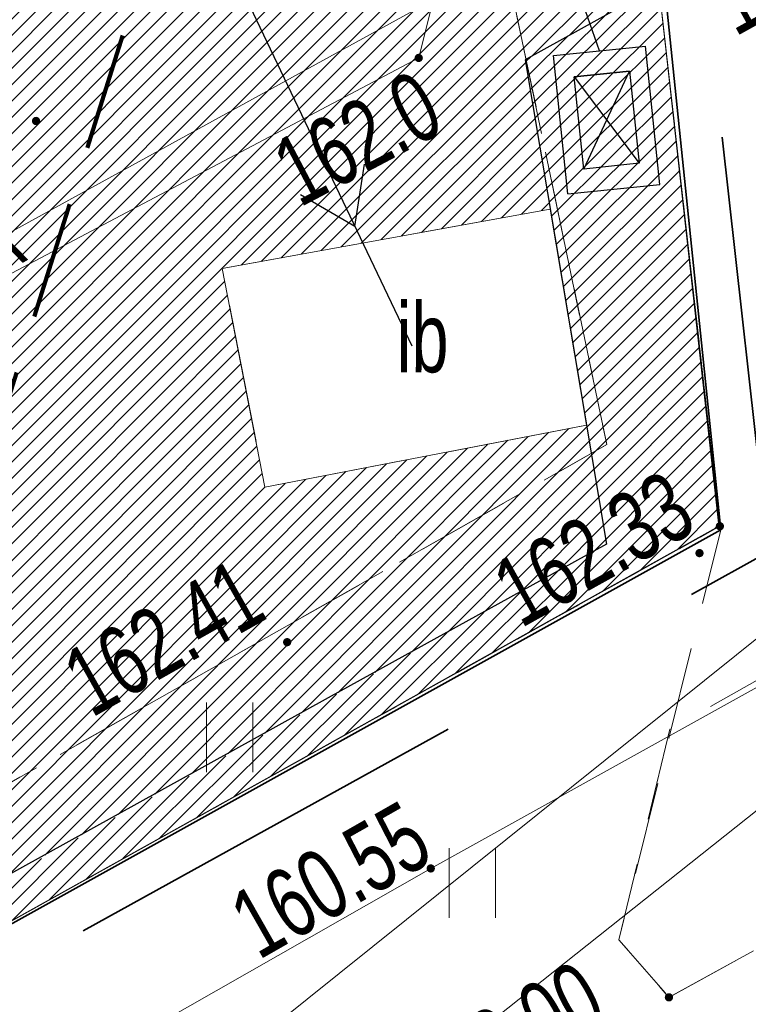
# Model space of a CAD drawing. Header units: metres. Extents: x 0 to 8443948, y 0 to 5887002.
# Tile 85 of 256: x 8442602.64 to 8442610.51, y 5885915.67 to 5885926.29. Entities that reach past the tile are written whole.
import ezdxf
from ezdxf.enums import TextEntityAlignment as Align

# ---------------------------------------------------------------- set-up
doc = ezdxf.new("R2010")
doc.units = ezdxf.units.M
doc.header["$MEASUREMENT"] = 0
for name, pattern in [('0.5_0.5', [1, 0.5, -0.5]), ('1.0_0.5', [1.5, 1, -0.5]), ('1.5_0.5', [2, 1.5, -0.5]), ('1.5_1.0', [2.5, 1.5, -1]), ('1_12', [3, 1, -1, 0, -1]), ('219-500', [0]), ('DASHED', [19.049999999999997, 12.7, -6.349999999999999])]:
    doc.linetypes.add(name, pattern=pattern)
doc.layers.get('0').update_dxf_attribs({"color": 250, "linetype": 'CONTINUOUS', "lineweight": 5})
for name, color, linetype, lineweight in [('!str kreskowanie', 2, 'CONTINUOUS', 5), ('!STR oś jezdni', 6, '1_12', 30), ('- ABM', 200, 'CONTINUOUS', 30), ('Sanit_KD', 102, 'DASHED', 80)]:
    doc.layers.add(name, color=color, linetype=linetype, lineweight=lineweight)
for name, color, linetype in [('203-punkt graniczny', 253, 'CONTINUOUS'), ('218-kontur użytku gruntowego', 253, 'CONTINUOUS'), ('219-działka ewidencyjna', 253, 'CONTINUOUS'), ('chodnik', 253, 'CONTINUOUS'), ('inna budowla', 253, 'CONTINUOUS'), ('inna budowla-Atr17', 253, 'CONTINUOUS'), ('Obszar prawny ulicy', 253, 'CONTINUOUS'), ('obszar utwardzony', 253, 'CONTINUOUS'), ('ogrodzenie trwałe', 253, 'CONTINUOUS'), ('pikieta sztuczna', 253, 'CONTINUOUS'), ('pikieta sztuczna-Atr2', 253, 'CONTINUOUS'), ('przewód ciepłowniczy', 253, 'CONTINUOUS'), ('przewód elektroenergetyczny podziemny', 253, 'CONTINUOUS'), ('przewód elektroenergetyczny podziemny-Atr1', 253, 'CONTINUOUS'), ('przewód kanalizacyjny', 253, 'CONTINUOUS'), ('rzędna', 253, 'CONTINUOUS'), ('rzędna-Atr2', 253, 'CONTINUOUS'), ('trawnik', 253, 'CONTINUOUS')]:
    doc.layers.add(name, color=color, linetype=linetype)
doc.styles.get("Standard").update_dxf_attribs({"font": 'Working1250', "width": 0.75})
doc.linetypes.add('902-500', pattern='A,3.75,0,[1,ksztalty.shx,S=0.5,R=0,X=0,Y=0],3.75', length=7.5)

# ---------------------------------------------------------------- blocks, each defined once
blk = doc.blocks.new('203')
at = {"linetype": 'Continuous', "lineweight": 0}
h = blk.add_hatch(color=0, dxfattribs=at)
edge = h.paths.add_edge_path()
edge.add_arc((0, 0), 0.045, 0, 360)
blk = doc.blocks.new('PW01')
at = {"linetype": 'Continuous', "lineweight": 13}
h = blk.add_hatch(color=0, dxfattribs=at)
edge = h.paths.add_edge_path()
edge.add_arc((0, 0), 0.045, 0, 360)
blk = doc.blocks.new('TU04')
at = {"color": 0, "linetype": 'Continuous', "lineweight": 13}
for p, q in [((0, 0), (0, 0.75)), ((0.5, 0), (0.5, 0.75))]:
    blk.add_line(p, q, dxfattribs=at)
blk = doc.blocks.new('seth')
at = {"layer": '- ABM', "color": 30, "linetype": 'Continuous', "lineweight": 30}
for p, q in [((8442858.422396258, 5885914.85332689), (8442858.422396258, 5885916.35332689)), ((8442858.422396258, 5885916.35332689), (8442859.422396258, 5885916.35332689)), ((8442859.422396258, 5885914.85332689), (8442859.422396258, 5885916.35332689)), ((8442858.422396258, 5885914.85332689), (8442859.422396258, 5885914.85332689))]:
    blk.add_line(p, q, dxfattribs=at)
blk.add_lwpolyline([(8442858.622396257, 5885915.10332689), (8442858.622396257, 5885916.10332689), (8442859.222396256, 5885916.10332689), (8442859.222396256, 5885915.10332689), (8442858.622396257, 5885915.10332689), (8442859.222396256, 5885916.10332689), (8442858.622396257, 5885916.10332689), (8442859.222396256, 5885915.10332689)], dxfattribs=at)

msp = doc.modelspace()

# ---------------------------------------------------------------- hatches: boundary and pattern name
at = {"layer": '!str kreskowanie', "linetype": 'Continuous', "lineweight": 9}
h = msp.add_hatch(dxfattribs=at)
h.set_pattern_fill('ANSI31', color=253, scale=2)
h.set_pattern_definition([(45, (0, 0), (-0.1767766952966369, 0.1767766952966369), [])])
edge = h.paths.add_edge_path()
edge.add_line((8442664.269787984, 5885958.731383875), (8442651.4591051, 5885951.860788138))
edge.add_line((8442651.4591051, 5885951.860788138), (8442651.107003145, 5885951.680213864))
edge.add_line((8442651.107003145, 5885951.680213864), (8442650.825314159, 5885951.547263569))
edge.add_line((8442650.825314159, 5885951.547263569), (8442650.213043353, 5885951.2915528))
edge.add_line((8442650.213043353, 5885951.2915528), (8442649.565351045, 5885951.067618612))
edge.add_line((8442649.565351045, 5885951.067618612), (8442648.907314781, 5885950.886039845))
edge.add_line((8442648.907314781, 5885950.886039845), (8442647.831966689, 5885950.683058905))
edge.add_line((8442647.831966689, 5885950.683058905), (8442646.84144164, 5885950.594299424))
edge.add_line((8442646.84144164, 5885950.594299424), (8442645.745570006, 5885950.602953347))
edge.add_line((8442645.745570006, 5885950.602953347), (8442644.851213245, 5885950.693332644))
edge.add_line((8442644.851213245, 5885950.693332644), (8442643.822552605, 5885950.892538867))
edge.add_line((8442643.822552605, 5885950.892538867), (8442642.989342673, 5885951.132475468))
edge.add_line((8442642.989342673, 5885951.132475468), (8442641.715645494, 5885951.648125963))
edge.add_line((8442641.715645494, 5885951.648125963), (8442641.07972687, 5885951.980826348))
edge.add_line((8442641.07972687, 5885951.980826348), (8442640.364869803, 5885952.423573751))
edge.add_line((8442640.364869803, 5885952.423573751), (8442639.747827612, 5885952.816944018))
edge.add_line((8442639.747827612, 5885952.816944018), (8442638.805722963, 5885953.219358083))
edge.add_line((8442638.805722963, 5885953.219358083), (8442638.043659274, 5885953.448433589))
edge.add_line((8442638.043659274, 5885953.448433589), (8442636.975637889, 5885953.639045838))
edge.add_line((8442636.975637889, 5885953.639045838), (8442636.054566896, 5885953.68831747))
edge.add_line((8442636.054566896, 5885953.68831747), (8442634.452306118, 5885953.524189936))
edge.add_line((8442634.452306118, 5885953.524189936), (8442633.608202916, 5885953.304587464))
edge.add_line((8442633.608202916, 5885953.304587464), (8442632.164634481, 5885952.6866348))
edge.add_line((8442632.164634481, 5885952.6866348), (8442618.406892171, 5885945.060492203))
edge.add_line((8442618.406892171, 5885945.060492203), (8442617.100164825, 5885944.336208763))
edge.add_line((8442617.100164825, 5885944.336208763), (8442616.215008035, 5885943.845590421))
edge.add_line((8442557.16726463, 5885959.805935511), (8442559.13522998, 5885956.209309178))
edge.add_line((8442616.215008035, 5885943.845590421), (8442615.06146254, 5885943.206211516))
edge.add_line((8442559.26141296, 5885962.38233375), (8442557.445368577, 5885961.329242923))
edge.add_line((8442576.933342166, 5886044.913905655), (8442578.660334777, 5886045.772101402))
edge.add_line((8442578.660334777, 5886045.772101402), (8442580.59808973, 5886046.432554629))
edge.add_line((8442580.59808973, 5886046.432554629), (8442582.250428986, 5886046.770649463))
edge.add_line((8442582.250428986, 5886046.770649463), (8442583.979383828, 5886046.919302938))
edge.add_line((8442583.979383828, 5886046.919302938), (8442585.184680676, 5886046.902471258))
edge.add_line((8442585.184680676, 5886046.902471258), (8442586.113924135, 5886046.821928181))
edge.add_line((8442586.113924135, 5886046.821928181), (8442587.197005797, 5886046.652412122))
edge.add_line((8442587.197005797, 5886046.652412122), (8442588.06338871, 5886046.456360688))
edge.add_line((8442588.06338871, 5886046.456360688), (8442589.68940497, 5886045.934469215))
edge.add_line((8442589.68940497, 5886045.934469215), (8442591.090328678, 5886045.307942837))
edge.add_line((8442591.090328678, 5886045.307942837), (8442593.047606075, 5886044.106532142))
edge.add_line((8442593.047606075, 5886044.106532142), (8442593.660625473, 5886043.636002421))
edge.add_line((8442593.660625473, 5886043.636002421), (8442594.465502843, 5886042.934259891))
edge.add_line((8442594.465502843, 5886042.934259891), (8442595.720782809, 5886041.601410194))
edge.add_line((8442595.720782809, 5886041.601410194), (8442596.285916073, 5886040.876494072))
edge.add_line((8442596.285916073, 5886040.876494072), (8442596.924928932, 5886039.926611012))
edge.add_line((8442596.924928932, 5886039.926611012), (8442597.933216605, 5886038.138030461))
edge.add_line((8442597.933216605, 5886038.138030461), (8442639.901510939, 5885962.199846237))
edge.add_line((8442639.901510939, 5885962.199846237), (8442633.109770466, 5885959.516991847))
edge.add_line((8442633.109770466, 5885959.516991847), (8442633.6963819, 5885960.200178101))
edge.add_line((8442633.6963819, 5885960.200178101), (8442633.878216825, 5885960.699639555))
edge.add_line((8442633.878216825, 5885960.699639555), (8442633.92463591, 5885961.128033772))
edge.add_line((8442633.92463591, 5885961.128033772), (8442633.89462505, 5885961.473204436))
edge.add_line((8442633.89462505, 5885961.473204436), (8442633.67516429, 5885962.095324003))
edge.add_line((8442633.67516429, 5885962.095324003), (8442592.816329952, 5886036.026115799))
edge.add_line((8442592.816329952, 5886036.026115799), (8442592.347093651, 5886036.868048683))
edge.add_line((8442592.347093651, 5886036.868048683), (8442591.825374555, 5886037.658524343))
edge.add_line((8442591.825374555, 5886037.658524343), (8442591.454307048, 5886038.129768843))
edge.add_line((8442591.454307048, 5886038.129768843), (8442590.539427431, 5886039.068731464))
edge.add_line((8442590.539427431, 5886039.068731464), (8442589.758505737, 5886039.69752528))
edge.add_line((8442589.758505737, 5886039.69752528), (8442589.585933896, 5886039.818047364))
edge.add_line((8442589.585933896, 5886039.818047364), (8442588.459514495, 5886038.165419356))
edge.add_line((8442588.459514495, 5886038.165419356), (8442587.800346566, 5886038.565106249))
edge.add_line((8442587.800346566, 5886038.565106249), (8442587.401169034, 5886038.763446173))
edge.add_line((8442587.401169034, 5886038.763446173), (8442586.892734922, 5886038.973890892))
edge.add_line((8442586.892734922, 5886038.973890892), (8442586.295614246, 5886039.16596019))
edge.add_line((8442586.295614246, 5886039.16596019), (8442585.886736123, 5886039.265546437))
edge.add_line((8442585.886736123, 5886039.265546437), (8442585.339893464, 5886039.360314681))
edge.add_line((8442585.339893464, 5886039.360314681), (8442584.724419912, 5886039.41627756))
edge.add_line((8442584.724419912, 5886039.41627756), (8442584.219128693, 5886039.422940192))
edge.add_line((8442584.219128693, 5886039.422940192), (8442583.905410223, 5886039.409338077))
edge.add_line((8442583.905410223, 5886039.409338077), (8442583.478480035, 5886039.368843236))
edge.add_line((8442583.478480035, 5886039.368843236), (8442583.033144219, 5886039.299148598))
edge.add_line((8442583.033144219, 5886039.299148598), (8442582.680557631, 5886039.223553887))
edge.add_line((8442582.680557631, 5886039.223553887), (8442582.216511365, 5886039.095484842))
edge.add_line((8442582.216511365, 5886039.095484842), (8442582.016678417, 5886039.026670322))
edge.add_line((8442582.016678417, 5886039.026670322), (8442581.364483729, 5886040.920601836))
edge.add_line((8442581.364483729, 5886040.920601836), (8442580.964649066, 5886040.731154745))
edge.add_line((8442580.964649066, 5886040.731154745), (8442580.43297031, 5886040.252304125))
edge.add_line((8442580.43297031, 5886040.252304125), (8442580.277937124, 5886040.019667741))
edge.add_line((8442580.277937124, 5886040.019667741), (8442580.094039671, 5886039.583945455))
edge.add_line((8442580.094039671, 5886039.583945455), (8442580.015675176, 5886039.029583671))
edge.add_line((8442580.015675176, 5886039.029583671), (8442580.059863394, 5886038.611492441))
edge.add_line((8442580.059863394, 5886038.611492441), (8442580.265301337, 5886038.062013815))
edge.add_line((8442580.265301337, 5886038.062013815), (8442581.161753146, 5886036.440295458))
edge.add_line((8442581.161753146, 5886036.440295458), (8442623.96985033, 5885958.982556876))
edge.add_line((8442623.96985033, 5885958.982556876), (8442624.891557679, 5885957.332484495))
edge.add_line((8442624.891557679, 5885957.332484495), (8442625.277740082, 5885956.801740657))
edge.add_line((8442625.277740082, 5885956.801740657), (8442626.012310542, 5885956.339794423))
edge.add_line((8442626.012310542, 5885956.339794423), (8442626.680497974, 5885956.223500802))
edge.add_line((8442626.680497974, 5885956.223500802), (8442627.424809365, 5885956.365608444))
edge.add_line((8442627.424809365, 5885956.365608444), (8442619.432210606, 5885952.000753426))
edge.add_line((8442619.432210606, 5885952.000753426), (8442620.219729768, 5885952.854496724))
edge.add_line((8442620.219729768, 5885952.854496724), (8442620.3699889, 5885953.615061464))
edge.add_line((8442620.3699889, 5885953.615061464), (8442620.119255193, 5885954.584632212))
edge.add_line((8442620.119255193, 5885954.584632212), (8442619.640353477, 5885955.448650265))
edge.add_line((8442575.226581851, 5886043.970444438), (8442576.933342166, 5886044.913905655))
edge.add_line((8442574.050425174, 5886043.320289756), (8442575.226581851, 5886043.970444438))
edge.add_line((8442544.998763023, 5885989.058336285), (8442548.567478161, 5885982.613418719))
edge.add_line((8442619.640353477, 5885955.448650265), (8442619.156164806, 5885956.322206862))
edge.add_line((8442595.724142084, 5885966.679588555), (8442588.138038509, 5885980.390833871))
edge.add_line((8442588.138038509, 5885980.390833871), (8442587.25953, 5885981.580307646))
edge.add_line((8442587.25953, 5885981.580307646), (8442586.802210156, 5885982.052142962))
edge.add_line((8442586.802210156, 5885982.052142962), (8442586.239579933, 5885982.539092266))
edge.add_line((8442586.239579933, 5885982.539092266), (8442585.747919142, 5885982.896731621))
edge.add_line((8442585.747919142, 5885982.896731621), (8442585.143898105, 5885983.264300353))
edge.add_line((8442585.143898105, 5885983.264300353), (8442584.644827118, 5885983.516254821))
edge.add_line((8442584.644827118, 5885983.516254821), (8442583.782358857, 5885983.855362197))
edge.add_line((8442583.782358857, 5885983.855362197), (8442583.0131845, 5885984.065593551))
edge.add_line((8442583.0131845, 5885984.065593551), (8442582.037754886, 5885984.218209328))
edge.add_line((8442582.037754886, 5885984.218209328), (8442581.291190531, 5885984.253120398))
edge.add_line((8442581.291190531, 5885984.253120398), (8442580.766487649, 5885984.235894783))
edge.add_line((8442580.766487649, 5885984.235894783), (8442579.667590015, 5885984.086633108))
edge.add_line((8442579.667590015, 5885984.086633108), (8442578.764518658, 5885983.843636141))
edge.add_line((8442578.764518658, 5885983.843636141), (8442578.226297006, 5885983.642736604))
edge.add_line((8442578.226297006, 5885983.642736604), (8442577.382363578, 5885983.233168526))
edge.add_line((8442577.382363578, 5885983.233168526), (8442576.913164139, 5885982.973247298))
edge.add_line((8442576.913164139, 5885982.973247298), (8442562.004511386, 5885974.611298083))
edge.add_line((8442562.004511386, 5885974.611298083), (8442560.687597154, 5885973.856377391))
edge.add_line((8442560.687597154, 5885973.856377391), (8442559.754133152, 5885973.098240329))
edge.add_line((8442559.754133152, 5885973.098240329), (8442558.831564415, 5885971.917020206))
edge.add_line((8442558.831564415, 5885971.917020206), (8442558.388200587, 5885971.007070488))
edge.add_line((8442558.388200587, 5885971.007070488), (8442558.102410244, 5885970.027126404))
edge.add_line((8442558.102410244, 5885970.027126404), (8442557.984470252, 5885968.843331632))
edge.add_line((8442557.984470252, 5885968.843331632), (8442558.031951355, 5885968.089993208))
edge.add_line((8442558.031951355, 5885968.089993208), (8442558.215033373, 5885967.196031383))
edge.add_line((8442558.215033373, 5885967.196031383), (8442558.48648053, 5885966.44081024))
edge.add_line((8442558.48648053, 5885966.44081024), (8442558.814047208, 5885965.795336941))
edge.add_line((8442559.507852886, 5885962.525239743), (8442559.26141296, 5885962.38233375))
edge.add_line((8442559.13522998, 5885956.209309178), (8442562.917265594, 5885949.297313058))
edge.add_line((8442557.445368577, 5885961.329242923), (8442557.084191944, 5885960.969681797))
edge.add_line((8442557.084191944, 5885960.969681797), (8442556.98385968, 5885960.733130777))
edge.add_line((8442556.98385968, 5885960.733130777), (8442556.965563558, 5885960.272431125))
edge.add_line((8442556.965563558, 5885960.272431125), (8442557.16726463, 5885959.805935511))
edge.add_line((8442615.06146254, 5885943.206211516), (8442613.65506282, 5885942.426682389))
edge.add_line((8442613.65506282, 5885942.426682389), (8442612.5732038, 5885941.841342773))
edge.add_line((8442612.5732038, 5885941.841342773), (8442612.001622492, 5885941.655464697))
edge.add_line((8442612.001622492, 5885941.655464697), (8442611.364306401, 5885941.586987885))
edge.add_line((8442611.364306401, 5885941.586987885), (8442610.759671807, 5885941.648550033))
edge.add_line((8442610.759671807, 5885941.648550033), (8442610.226871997, 5885941.810975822))
edge.add_line((8442610.226871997, 5885941.810975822), (8442609.625874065, 5885942.142023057))
edge.add_line((8442609.625874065, 5885942.142023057), (8442609.12433156, 5885942.591364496))
edge.add_line((8442609.12433156, 5885942.591364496), (8442608.738745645, 5885943.1356331))
edge.add_line((8442608.738745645, 5885943.1356331), (8442607.999152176, 5885944.412121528))
edge.add_line((8442607.999152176, 5885944.412121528), (8442605.65896882, 5885948.707076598))
edge.add_line((8442558.814047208, 5885965.795336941), (8442559.38337488, 5885964.770547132))
edge.add_line((8442562.917265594, 5885949.297313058), (8442563.060489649, 5885948.997153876))
edge.add_line((8442563.060489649, 5885948.997153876), (8442563.209829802, 5885948.526735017))
edge.add_line((8442563.209829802, 5885948.526735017), (8442563.273053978, 5885948.130033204))
edge.add_line((8442563.273053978, 5885948.130033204), (8442563.281643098, 5885947.705621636))
edge.add_line((8442598.443996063, 5885961.759260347), (8442595.724142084, 5885966.679588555))
edge.add_line((8442559.88036868, 5885963.875958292), (8442559.9900479, 5885963.569384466))
edge.add_line((8442559.9900479, 5885963.569384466), (8442559.970221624, 5885963.124450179))
edge.add_line((8442559.970221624, 5885963.124450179), (8442559.812612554, 5885962.798946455))
edge.add_line((8442559.812612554, 5885962.798946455), (8442559.507852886, 5885962.525239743))
edge.add_line((8442548.567478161, 5885982.613418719), (8442549.173515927, 5885981.678987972))
edge.add_line((8442549.173515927, 5885981.678987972), (8442549.719207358, 5885981.028637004))
edge.add_line((8442549.719207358, 5885981.028637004), (8442550.43915766, 5885980.347616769))
edge.add_line((8442550.43915766, 5885980.347616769), (8442551.453750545, 5885979.626699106))
edge.add_line((8442551.453750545, 5885979.626699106), (8442552.369924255, 5885979.155011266))
edge.add_line((8442552.369924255, 5885979.155011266), (8442553.376053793, 5885978.794396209))
edge.add_line((8442553.376053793, 5885978.794396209), (8442554.839583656, 5885978.521834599))
edge.add_line((8442554.839583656, 5885978.521834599), (8442555.86878927, 5885978.494496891))
edge.add_line((8442555.86878927, 5885978.494496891), (8442556.75491995, 5885978.577584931))
edge.add_line((8442556.75491995, 5885978.577584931), (8442557.850104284, 5885978.821722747))
edge.add_line((8442557.850104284, 5885978.821722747), (8442558.725123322, 5885979.1388735))
edge.add_line((8442558.725123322, 5885979.1388735), (8442559.936428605, 5885979.767126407))
edge.add_line((8442559.936428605, 5885979.767126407), (8442574.798483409, 5885988.089877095))
edge.add_line((8442574.798483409, 5885988.089877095), (8442575.430637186, 5885988.483614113))
edge.add_line((8442575.430637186, 5885988.483614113), (8442575.755758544, 5885988.720039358))
edge.add_line((8442575.755758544, 5885988.720039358), (8442576.11976968, 5885989.016338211))
edge.add_line((8442576.11976968, 5885989.016338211), (8442576.850433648, 5885989.734277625))
edge.add_line((8442576.850433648, 5885989.734277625), (8442577.607794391, 5885990.726352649))
edge.add_line((8442577.607794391, 5885990.726352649), (8442578.09706081, 5885991.5981357))
edge.add_line((8442578.09706081, 5885991.5981357), (8442578.398091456, 5885992.308873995))
edge.add_line((8442578.398091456, 5885992.308873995), (8442578.645516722, 5885993.108642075))
edge.add_line((8442578.645516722, 5885993.108642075), (8442578.76451388, 5885993.660449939))
edge.add_line((8442578.76451388, 5885993.660449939), (8442578.843757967, 5885994.214197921))
edge.add_line((8442578.843757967, 5885994.214197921), (8442578.889656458, 5885995.069925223))
edge.add_line((8442578.889656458, 5885995.069925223), (8442578.87378009, 5885995.573680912))
edge.add_line((8442578.87378009, 5885995.573680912), (8442578.778892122, 5885996.396560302))
edge.add_line((8442578.778892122, 5885996.396560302), (8442578.653765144, 5885996.998296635))
edge.add_line((8442578.653765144, 5885996.998296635), (8442578.413354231, 5885997.789111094))
edge.add_line((8442578.413354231, 5885997.789111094), (8442577.891151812, 5885998.940204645))
edge.add_line((8442577.891151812, 5885998.940204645), (8442555.661492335, 5886039.154576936))
edge.add_line((8442555.661492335, 5886039.154576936), (8442555.192739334, 5886039.902010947))
edge.add_line((8442555.192739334, 5886039.902010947), (8442554.77167942, 5886040.446403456))
edge.add_line((8442554.77167942, 5886040.446403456), (8442554.23035396, 5886041.0263462))
edge.add_line((8442554.23035396, 5886041.0263462), (8442553.338117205, 5886041.773919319))
edge.add_line((8442553.338117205, 5886041.773919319), (8442552.78833011, 5886042.136805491))
edge.add_line((8442552.78833011, 5886042.136805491), (8442551.929394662, 5886042.585738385))
edge.add_line((8442551.929394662, 5886042.585738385), (8442550.874101, 5886042.971803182))
edge.add_line((8442550.874101, 5886042.971803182), (8442550.060152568, 5886043.160817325))
edge.add_line((8442550.060152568, 5886043.160817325), (8442549.172101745, 5886043.267889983))
edge.add_line((8442549.172101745, 5886043.267889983), (8442547.675356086, 5886043.22347142))
edge.add_line((8442547.675356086, 5886043.22347142), (8442547.061056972, 5886043.122880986))
edge.add_line((8442547.061056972, 5886043.122880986), (8442545.817061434, 5886042.762112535))
edge.add_line((8442545.817061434, 5886042.762112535), (8442544.958212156, 5886042.376320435))
edge.add_line((8442544.958212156, 5886042.376320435), (8442556.761535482, 5886048.533241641))
edge.add_line((8442556.761535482, 5886048.533241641), (8442559.144859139, 5886044.221710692))
edge.add_line((8442559.144859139, 5886044.221710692), (8442559.66884726, 5886043.397109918))
edge.add_line((8442559.66884726, 5886043.397109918), (8442560.045474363, 5886042.917121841))
edge.add_line((8442560.045474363, 5886042.917121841), (8442560.365518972, 5886042.561896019))
edge.add_line((8442560.365518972, 5886042.561896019), (8442560.864796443, 5886042.083234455))
edge.add_line((8442560.864796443, 5886042.083234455), (8442561.500294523, 5886041.579377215))
edge.add_line((8442561.500294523, 5886041.579377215), (8442562.018021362, 5886041.239482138))
edge.add_line((8442562.018021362, 5886041.239482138), (8442562.925697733, 5886040.768919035))
edge.add_line((8442562.925697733, 5886040.768919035), (8442563.65215204, 5886040.490743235))
edge.add_line((8442563.65215204, 5886040.490743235), (8442564.729267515, 5886040.218498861))
edge.add_line((8442564.729267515, 5886040.218498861), (8442565.997367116, 5886040.093377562))
edge.add_line((8442565.997367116, 5886040.093377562), (8442566.856995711, 5886040.12361581))
edge.add_line((8442566.856995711, 5886040.12361581), (8442567.775118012, 5886040.259549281))
edge.add_line((8442567.775118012, 5886040.259549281), (8442568.470731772, 5886040.437104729))
edge.add_line((8442568.470731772, 5886040.437104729), (8442569.238608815, 5886040.713781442))
edge.add_line((8442569.238608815, 5886040.713781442), (8442570.392103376, 5886041.298046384))
edge.add_line((8442570.392103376, 5886041.298046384), (8442574.050425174, 5886043.320289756))
edge.add_line((8442563.149043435, 5885945.085960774), (8442563.114333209, 5885944.324342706))
edge.add_line((8442563.114333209, 5885944.324342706), (8442563.160900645, 5885943.797810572))
edge.add_line((8442563.160900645, 5885943.797810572), (8442563.25558707, 5885943.414633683))
edge.add_line((8442563.25558707, 5885943.414633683), (8442563.3893295, 5885943.069609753))
edge.add_line((8442563.3893295, 5885943.069609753), (8442563.618000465, 5885942.628209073))
edge.add_line((8442563.618000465, 5885942.628209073), (8442582.367146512, 5885907.25750681))
edge.add_line((8442582.367146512, 5885907.25750681), (8442582.452884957, 5885907.122939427))
edge.add_line((8442582.452884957, 5885907.122939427), (8442582.584529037, 5885906.980046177))
edge.add_line((8442582.584529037, 5885906.980046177), (8442582.646758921, 5885906.928817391))
edge.add_line((8442582.646758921, 5885906.928817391), (8442582.739224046, 5885906.866550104))
edge.add_line((8442582.739224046, 5885906.866550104), (8442582.919084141, 5885906.782435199))
edge.add_line((8442582.919084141, 5885906.782435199), (8442583.0697653, 5885906.741846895))
edge.add_line((8442583.0697653, 5885906.741846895), (8442583.06, 5885906.68))
edge.add_line((8442583.06, 5885906.68), (8442578.00657704, 5885903.740362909))
edge.add_line((8442578.00657704, 5885903.740362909), (8442552.799026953, 5885951.294995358))
edge.add_line((8442552.799026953, 5885951.294995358), (8442555.684804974, 5885954.32226098))
edge.add_line((8442555.684804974, 5885954.32226098), (8442507.860863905, 5886017.712586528))
edge.add_line((8442507.860863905, 5886017.712586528), (8442507.578284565, 5886018.111984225))
edge.add_line((8442507.578284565, 5886018.111984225), (8442507.124857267, 5886018.887668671))
edge.add_line((8442507.124857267, 5886018.887668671), (8442506.720786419, 5886019.819149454))
edge.add_line((8442506.720786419, 5886019.819149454), (8442506.583712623, 5886020.234974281))
edge.add_line((8442506.583712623, 5886020.234974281), (8442506.372262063, 5886021.12189629))
edge.add_line((8442506.372262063, 5886021.12189629), (8442506.270204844, 5886021.924966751))
edge.add_line((8442506.270204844, 5886021.924966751), (8442506.247239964, 5886022.530698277))
edge.add_line((8442506.247239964, 5886022.530698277), (8442506.267848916, 5886023.10456106))
edge.add_line((8442506.267848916, 5886023.10456106), (8442506.295869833, 5886023.411444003))
edge.add_line((8442506.295869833, 5886023.411444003), (8442506.422132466, 5886024.19433665))
edge.add_line((8442506.422132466, 5886024.19433665), (8442506.606342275, 5886024.900652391))
edge.add_line((8442506.606342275, 5886024.900652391), (8442506.761219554, 5886025.35195658))
edge.add_line((8442506.761219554, 5886025.35195658), (8442506.929541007, 5886025.763542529))
edge.add_line((8442506.929541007, 5886025.763542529), (8442507.066558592, 5886026.057426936))
edge.add_line((8442507.066558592, 5886026.057426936), (8442507.38350399, 5886026.64033676))
edge.add_line((8442507.38350399, 5886026.64033676), (8442507.827406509, 5886027.304139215))
edge.add_line((8442507.827406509, 5886027.304139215), (8442509.153024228, 5886028.69908267))
edge.add_line((8442509.153024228, 5886028.69908267), (8442516.908454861, 5886033.147109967))
edge.add_line((8442516.908454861, 5886033.147109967), (8442515.49, 5886035.71))
edge.add_line((8442515.49, 5886035.71), (8442518.519999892, 5886037.349999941))
edge.add_line((8442518.519999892, 5886037.349999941), (8442518.95, 5886036.56))
edge.add_line((8442518.95, 5886036.56), (8442520.8, 5886037.56))
edge.add_line((8442520.8, 5886037.56), (8442520.363227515, 5886038.362442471))
edge.add_line((8442520.363227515, 5886038.362442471), (8442520.85, 5886038.61))
edge.add_line((8442520.85, 5886038.61), (8442525.322022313, 5886030.514188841))
edge.add_line((8442525.322022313, 5886030.514188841), (8442525.204935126, 5886029.684240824))
edge.add_line((8442525.204935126, 5886029.684240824), (8442525.322994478, 5886028.850923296))
edge.add_line((8442525.322994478, 5886028.850923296), (8442525.578961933, 5886028.233632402))
edge.add_line((8442525.578961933, 5886028.233632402), (8442537.309274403, 5886006.998759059))
edge.add_line((8442537.309274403, 5886006.998759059), (8442537.359291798, 5886006.832410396))
edge.add_line((8442537.359291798, 5886006.832410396), (8442537.381164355, 5886006.621952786))
edge.add_line((8442537.381164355, 5886006.621952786), (8442537.374401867, 5886006.504494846))
edge.add_line((8442537.374401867, 5886006.504494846), (8442537.315178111, 5886006.260410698))
edge.add_line((8442537.315178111, 5886006.260410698), (8442537.277068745, 5886006.172245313))
edge.add_line((8442537.277068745, 5886006.172245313), (8442537.198289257, 5886006.038101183))
edge.add_line((8442537.198289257, 5886006.038101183), (8442537.050649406, 5886005.868766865))
edge.add_line((8442537.050649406, 5886005.868766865), (8442536.82272477, 5886005.710244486))
edge.add_line((8442536.82272477, 5886005.710244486), (8442536.673812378, 5886005.587698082))
edge.add_line((8442536.673812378, 5886005.587698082), (8442536.547191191, 5886005.43285553))
edge.add_line((8442536.547191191, 5886005.43285553), (8442536.429241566, 5886005.188055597))
edge.add_line((8442536.429241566, 5886005.188055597), (8442536.384909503, 5886004.971586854))
edge.add_line((8442536.384909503, 5886004.971586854), (8442536.391157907, 5886004.736480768))
edge.add_line((8442536.391157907, 5886004.736480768), (8442536.44147293, 5886004.537243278))
edge.add_line((8442536.44147293, 5886004.537243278), (8442536.50590877, 5886004.395998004))
edge.add_line((8442559.38337488, 5885964.770547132), (8442559.88036868, 5885963.875958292))
edge.add_line((8442563.256136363, 5885947.201706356), (8442563.149043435, 5885945.085960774))
edge.add_line((8442563.281643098, 5885947.705621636), (8442563.256136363, 5885947.201706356))
edge.add_line((8442605.65896882, 5885948.707076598), (8442598.443996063, 5885961.759260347))
edge.add_line((8442536.50590877, 5886004.395998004), (8442544.998763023, 5885989.058336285))
edge.add_line((8442619.156164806, 5885956.322206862), (8442575.873930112, 5886034.638219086))
edge.add_line((8442575.873930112, 5886034.638219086), (8442574.992021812, 5886036.011107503))
edge.add_line((8442574.992021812, 5886036.011107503), (8442574.809284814, 5886036.158104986))
edge.add_line((8442574.809284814, 5886036.158104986), (8442574.427946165, 5886036.371085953))
edge.add_line((8442574.427946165, 5886036.371085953), (8442573.649223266, 5886036.528915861))
edge.add_line((8442573.649223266, 5886036.528915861), (8442573.311293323, 5886036.500159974))
edge.add_line((8442573.311293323, 5886036.500159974), (8442572.84457899, 5886036.359912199))
edge.add_line((8442572.84457899, 5886036.359912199), (8442572.68165341, 5886036.279289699))
edge.add_line((8442572.68165341, 5886036.279289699), (8442567.43053494, 5886033.376581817))
edge.add_line((8442567.43053494, 5886033.376581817), (8442566.976324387, 5886033.03281399))
edge.add_line((8442566.976324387, 5886033.03281399), (8442566.684977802, 5886032.658291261))
edge.add_line((8442566.684977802, 5886032.658291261), (8442566.476228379, 5886032.179733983))
edge.add_line((8442566.476228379, 5886032.179733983), (8442566.398104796, 5886031.626207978))
edge.add_line((8442566.398104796, 5886031.626207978), (8442566.479116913, 5886031.062749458))
edge.add_line((8442566.479116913, 5886031.062749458), (8442566.963847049, 5886030.086771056))
edge.add_line((8442566.963847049, 5886030.086771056), (8442610.403869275, 5885951.485128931))
edge.add_line((8442610.403869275, 5885951.485128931), (8442611.372930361, 5885949.736782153))
edge.add_line((8442611.372930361, 5885949.736782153), (8442612.09207298, 5885948.992046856))
edge.add_line((8442612.09207298, 5885948.992046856), (8442612.570868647, 5885948.783844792))
edge.add_line((8442612.570868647, 5885948.783844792), (8442613.122196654, 5885948.706352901))
edge.add_line((8442613.122196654, 5885948.706352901), (8442613.659630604, 5885948.779914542))
edge.add_line((8442613.659630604, 5885948.779914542), (8442614.0917674, 5885948.957086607))
edge.add_line((8442614.0917674, 5885948.957086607), (8442619.339559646, 5885951.86579517))
edge.add_line((8442619.339559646, 5885951.86579517), (8442627.43064202, 5885956.357532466))
edge.add_line((8442627.43064202, 5885956.357532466), (8442626.46303156, 5885958.100814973))
edge.add_line((8442626.46303156, 5885958.100814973), (8442632.148147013, 5885961.251919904))
edge.add_line((8442632.148147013, 5885961.251919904), (8442633.192210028, 5885959.368257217))
edge.add_line((8442633.192210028, 5885959.368257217), (8442640.024905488, 5885961.976573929))
edge.add_line((8442640.024905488, 5885961.976573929), (8442641.49693605, 5885959.313055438))
edge.add_line((8442641.49693605, 5885959.313055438), (8442641.894996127, 5885958.602535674))
edge.add_line((8442641.894996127, 5885958.602535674), (8442642.525652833, 5885957.767843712))
edge.add_line((8442642.525652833, 5885957.767843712), (8442642.96640492, 5885957.344131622))
edge.add_line((8442642.96640492, 5885957.344131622), (8442643.950091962, 5885956.679601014))
edge.add_line((8442643.950091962, 5885956.679601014), (8442644.957009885, 5885956.280360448))
edge.add_line((8442644.957009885, 5885956.280360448), (8442646.118492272, 5885956.092264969))
edge.add_line((8442646.118492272, 5885956.092264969), (8442647.79152941, 5885956.27810957))
edge.add_line((8442647.79152941, 5885956.27810957), (8442649.97539069, 5885957.306120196))
edge.add_line((8442649.97539069, 5885957.306120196), (8442661.672803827, 5885963.579649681))
edge.add_line((8442661.672803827, 5885963.579649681), (8442664.270551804, 5885958.731793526))
h = msp.add_hatch(dxfattribs=at)
h.set_pattern_fill('ANSI31', color=40)
h.set_pattern_definition([(45, (-1369.217424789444, 667.4384313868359), (-0.08838834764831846, 0.08838834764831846), [])])
h.paths.add_polyline_path([(8442595.154993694, 5885957.374150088), (8442592.73607533, 5885961.750088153), (8442591.526616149, 5885963.938057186), (8442590.317156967, 5885966.126026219), (8442589.107697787, 5885968.313995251), (8442587.898238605, 5885970.501964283), (8442586.688779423, 5885972.689933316), (8442585.479320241, 5885974.877902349), (8442584.26988783, 5885977.065822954), (8442587.765977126, 5885978.998438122, 0.4255671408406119), (8442588.138038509, 5885980.390833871, 0.4045504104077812), (8442577.382363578, 5885983.233168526), (8442567.866160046, 5885977.893821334), (8442561.052850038, 5885974.078367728, 0.4132210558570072), (8442558.739526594, 5885965.929474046), (8442559.88036868, 5885963.875958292, -0.4088354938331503), (8442559.507852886, 5885962.525239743), (8442557.445368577, 5885961.329242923, 0.4069603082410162), (8442557.069747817, 5885959.984155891), (8442562.917265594, 5885949.297313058, -0.138689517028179), (8442563.281643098, 5885947.705621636), (8442563.118168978, 5885944.475999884, 0.1353148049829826), (8442563.463697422, 5885942.919305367), (8442576.563383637, 5885918.20644113, 0.4193619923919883), (8442580.665345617, 5885916.985901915), (8442597.181837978, 5885926.115636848), (8442606.23866365, 5885931.121930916, 0.4536714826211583), (8442608.740178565, 5885943.134960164), (8442607.313948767, 5885945.713149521, -0.00180183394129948), (8442607.266797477, 5885945.793554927, 0.3893208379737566), (8442605.909029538, 5885946.144495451), (8442602.426594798, 5885944.219478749), (8442601.217135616, 5885946.407447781), (8442600.007676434, 5885948.595416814), (8442596.364452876, 5885955.186181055)])
h.paths.add_polyline_path([(8442586.0622784, 5885982.392566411), (8442582.558834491, 5885980.442599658)], flags=16)
h.paths.add_polyline_path([(8442575.91, 5885978.96), (8442601.56998698, 5885932.540023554), (8442599.540893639, 5885931.418383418), (8442600.43, 5885929.81), (8442599.99, 5885928.44), (8442593.483358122, 5885924.832543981), (8442593.303574, 5885924.436076), (8442589.610127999, 5885922.260144), (8442585.8078, 5885921.8838), (8442584.33338318, 5885924.907255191), (8442578.3, 5885921.43), (8442576.51, 5885924.65), (8442571.49, 5885933.92), (8442572.688425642, 5885934.584614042), (8442559.34, 5885958.96), (8442564.41, 5885961.9), (8442559.910000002, 5885969.999999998)], flags=16)
h.paths.add_polyline_path([(8442568.150243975, 5885942.858519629), (8442567.500005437, 5885942.502734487, -0.4142135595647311), (8442566.142734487, 5885942.899994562), (8442566.142734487, 5885942.899994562, -0.4142135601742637), (8442566.53999456, 5885944.257265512), (8442567.19028951, 5885944.613081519), (8442568.150243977, 5885942.858519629)], flags=16)
h = msp.add_hatch(dxfattribs=at)
h.set_pattern_fill('ANSI31', color=241)
h.set_pattern_definition([(45, (0, 0), (-0.08838834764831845, 0.08838834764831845), [])])
h.paths.add_polyline_path([(8442608.76, 5885921.92), (8442608.974791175, 5885920.636760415), (8442595.249718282, 5885913.041016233), (8442590.150683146, 5885922.229062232), (8442606.23866365, 5885931.121930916), (8442606.674893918, 5885931.38146345), (8442606.999136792, 5885931.599908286), (8442607.478775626, 5885931.968415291), (8442607.994397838, 5885932.435865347), (8442608.54760108, 5885933.04230504), (8442609.10247111, 5885933.804544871), (8442609.220938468, 5885933.995085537), (8442609.432456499, 5885934.368477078), (8442609.637551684, 5885934.782762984), (8442609.819424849, 5885935.210887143), (8442610.05595407, 5885935.909322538), (8442610.159847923, 5885936.308452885), (8442610.254624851, 5885936.778696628), (8442610.323666, 5885937.278066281), (8442610.35844539, 5885937.723292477), (8442610.368460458, 5885938.123468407), (8442610.357089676, 5885938.54985228), (8442610.319829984, 5885939.004219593), (8442610.276597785, 5885939.332337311), (8442610.225693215, 5885939.628092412), (8442610.153321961, 5885939.966273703), (8442610.038314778, 5885940.397964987), (8442609.84214762, 5885940.977237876), (8442609.643295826, 5885941.451646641), (8442609.2984555, 5885942.12309485), (8442608.993304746, 5885942.675125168), (8442609.263162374, 5885942.446843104), (8442609.716714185, 5885942.080775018), (8442609.911643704, 5885941.962920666), (8442610.239410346, 5885941.806505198), (8442610.743230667, 5885941.652438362), (8442610.946654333, 5885941.616594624), (8442611.312061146, 5885941.58772242), (8442611.489136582, 5885941.589811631), (8442611.980118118, 5885941.650943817), (8442612.197728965, 5885941.705076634), (8442612.496362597, 5885941.808669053), (8442612.797529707, 5885941.951251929), (8442618.800529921, 5885945.213068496), (8442618.608713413, 5885945.008979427), (8442618.533539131, 5885944.910789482), (8442618.444396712, 5885944.77530137), (8442618.321742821, 5885944.536313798), (8442618.254850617, 5885944.358274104), (8442618.197761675, 5885944.139522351), (8442618.178247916, 5885944.025755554), (8442618.158788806, 5885943.784255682), (8442618.10531399, 5885941.083126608), (8442618.096649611, 5885940.645470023), (8442618.091155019, 5885940.308540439), (8442618.111375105, 5885939.816369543), (8442618.163558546, 5885939.379239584), (8442618.267665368, 5885938.863906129), (8442618.434786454, 5885938.307167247), (8442618.612244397, 5885937.862822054), (8442618.843356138, 5885937.399828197), (8442621.20564311, 5885933.137871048), (8442608.100413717, 5885925.860605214), (8442608.37, 5885924.25), (8442604.83, 5885923.61), (8442605.29, 5885921.25)])
at = {"layer": '!str kreskowanie', "linetype": 'Continuous', "lineweight": 9, "true_color": 0x33cc00}
h = msp.add_hatch(dxfattribs=at)
h.set_pattern_fill('ANSI31', color=82)
h.set_pattern_definition([(45, (0, 0), (-0.08838834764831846, 0.08838834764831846), [])])
edge = h.paths.add_edge_path()
edge.add_line((8442595.249718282, 5885913.041016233), (8442595.263839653, 5885913.015610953))
edge.add_line((8442595.263839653, 5885913.015610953), (8442608.974791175, 5885920.636760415))
edge.add_line((8442608.974791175, 5885920.636760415), (8442608.108084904, 5885925.864864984))
edge.add_line((8442608.108084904, 5885925.864864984), (8442609.54, 5885926.66))
edge.add_line((8442609.54, 5885926.66), (8442610.19, 5885920.83))
edge.add_line((8442610.19, 5885920.83), (8442587.18, 5885908.01))
edge.add_line((8442587.18, 5885908.01), (8442585.49, 5885907.82))
edge.add_line((8442585.49, 5885907.82), (8442583.18, 5885906.58))
edge.add_line((8442583.18, 5885906.58), (8442583.059999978, 5885906.680000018))
edge.add_line((8442583.059999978, 5885906.680000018), (8442582.658851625, 5885907.04618425))
edge.add_line((8442582.658851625, 5885907.04618425), (8442582.477109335, 5885907.248178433))
edge.add_line((8442582.477109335, 5885907.248178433), (8442582.30897948, 5885907.461636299))
edge.add_line((8442582.30897948, 5885907.461636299), (8442582.016380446, 5885907.919235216))
edge.add_line((8442582.016380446, 5885907.919235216), (8442580.779144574, 5885910.253309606))
edge.add_line((8442580.779144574, 5885910.253309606), (8442580.574960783, 5885910.736389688))
edge.add_line((8442580.574960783, 5885910.736389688), (8442580.459385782, 5885911.237923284))
edge.add_line((8442580.459385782, 5885911.237923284), (8442580.430427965, 5885911.72067842))
edge.add_line((8442580.430427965, 5885911.72067842), (8442580.55436993, 5885912.513925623))
edge.add_line((8442580.55436993, 5885912.513925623), (8442580.869205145, 5885913.221502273))
edge.add_line((8442580.869205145, 5885913.221502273), (8442581.445109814, 5885913.908031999))
edge.add_line((8442581.445109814, 5885913.908031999), (8442581.748839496, 5885914.143188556))
edge.add_line((8442581.748839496, 5885914.143188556), (8442582.488222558, 5885914.565705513))
edge.add_line((8442582.488222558, 5885914.565705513), (8442588.982609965, 5885918.155574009))
edge.add_arc((8442590.433936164, 5885915.52999745), 2.999999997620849, 29.067229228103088, 118.9322710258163, ccw=False)
edge.add_line((8442593.056086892, 5885916.987504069), (8442594.277789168, 5885914.789580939))
edge.add_line((8442594.277789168, 5885914.789580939), (8442593.909867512, 5885914.013024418))
edge.add_line((8442593.909867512, 5885914.013024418), (8442594.637625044, 5885912.701396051))
edge.add_line((8442594.637625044, 5885912.701396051), (8442595.249718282, 5885913.041016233))

# ---------------------------------------------------------------- linework, layer by layer
at = {"layer": '!STR oś jezdni', "color": 162, "linetype": 'ByBlock', "lineweight": 30}
msp.add_lwpolyline([(8442619.188767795, 5885945.493898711, 0.2673204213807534), (8442618.158788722, 5885943.78425143), (8442618.092330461, 5885940.427300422, 0.132240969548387), (8442618.843356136, 5885937.399828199), (8442621.20564311, 5885933.137871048), (8442621.20564311, 5885933.137871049), (8442609.54, 5885926.66), (8442608.100413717, 5885925.860605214), (8442608.974791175, 5885920.636760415), (8442605.974428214, 5885918.978268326), (8442599.572790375, 5885915.439674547), (8442595.249718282, 5885913.041016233), (8442594.637625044, 5885912.701396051), (8442593.909867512, 5885914.013024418), (8442594.277789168, 5885914.789580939), (8442593.056086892, 5885916.98750407, 0.4135238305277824), (8442588.982609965, 5885918.155574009), (8442581.978454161, 5885914.283923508, 0.4090838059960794), (8442580.779144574, 5885910.253309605)], format="xyb", dxfattribs=at)
at = {"layer": '- ABM', "color": 200, "linetype": 'Continuous', "lineweight": 30}
for q in [(8442606.365249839, 5885924.734177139), (8442605.67545475, 5885924.404920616)]:
    msp.add_line((8442606.261771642, 5885924.063773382), q, dxfattribs=at)
at = {"layer": '- ABM', "color": 30, "linetype": 'DASHED', "lineweight": 30, "ltscale": 0.1}
msp.add_lwpolyline([(8442608.901453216, 5885925.956070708), (8442604.602206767, 5885938.216124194)], dxfattribs=at)
at = {"layer": '- ABM', "color": 200, "linetype": 'Continuous', "lineweight": 30}
msp.add_lwpolyline([(8442602.925930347, 5885931.052388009), (8442606.876478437, 5885922.775957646)], dxfattribs=at)
at = {"color": 5, "linetype": '1.5_1.0', "lineweight": 35, "ltscale": 3}
msp.add_lwpolyline([(8442577.072229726, 5885901.954937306), (8442610.723893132, 5885920.553791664), (8442610.073813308, 5885926.38450761), (8442621.448858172, 5885932.701010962), (8442642.446016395, 5885944.421117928), (8442643.550879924, 5885945.015749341), (8442648.242824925, 5885941.384243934), (8442670.170182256, 5885953.38133787), (8442662.563267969, 5885967.284665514), (8442684.43644411, 5885978.296141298), (8442679.014715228, 5885988.33974182), (8442650.406952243, 5885973.359494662), (8442600.516083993, 5886061.954035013), (8442572.89560141, 5886065.513723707), (8442496.122549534, 5886031.613493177), (8442554.317059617, 5885954.445405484), (8442549.65130292, 5885949.481834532)], close=True, dxfattribs=at)
at = {"layer": '218-kontur użytku gruntowego', "color": 3, "linetype": '0.5_0.5', "lineweight": 18, "flags": 128}
for points in [[(8442609.54, 5885926.66), (8442610.2, 5885920.83)], [(8442610.2, 5885920.83), (8442609.54, 5885926.66)], [(8442610.2, 5885920.83), (8442588.15, 5885908.55)], [(8442588.15, 5885908.55), (8442610.2, 5885920.83)]]:
    msp.add_lwpolyline(points, dxfattribs=at)
at = {"layer": '219-działka ewidencyjna', "color": 253, "linetype": '219-500', "lineweight": 18, "flags": 128}
for points in [[(8442610.2, 5885920.83), (8442609.54, 5885926.66)], [(8442610.2, 5885920.83), (8442588.15, 5885908.55)]]:
    msp.add_lwpolyline(points, dxfattribs=at)
at = {"layer": 'chodnik', "color": 253, "linetype": '1.0_0.5', "lineweight": 18, "flags": 128}
for points in [[(8442707.59, 5885966.12), (8442740.5, 5885984.2), (8442770.25, 5886000.57), (8442776.85, 5886004.13), (8442777.65, 5886004.51), (8442778.01, 5886005.75), (8442778.09, 5886007.21), (8442777.81, 5886008.18), (8442769.05, 5886003.38), (8442738.76, 5885986.77), (8442718.88, 5885975.85), (8442715.91, 5885974.22), (8442705.92, 5885968.73), (8442674.35, 5885951.31), (8442650.25, 5885938.08), (8442641.79, 5885933.44), (8442609.65, 5885915.75), (8442585.49, 5885902.51), (8442586.37, 5885901.59), (8442587.49, 5885900.95), (8442588.46, 5885900.57), (8442589.05, 5885900.97), (8442611.11, 5885913.06), (8442643.19, 5885930.7), (8442675.79, 5885948.64)], [(8442648.88, 5885940.71), (8442609.66, 5885918.64), (8442609.11, 5885916.37), (8442609.65, 5885915.75), (8442641.79, 5885933.44), (8442650.25, 5885938.08), (8442649.81, 5885939.03)]]:
    msp.add_lwpolyline(points, close=True, dxfattribs=at)
at = {"layer": 'inna budowla', "color": 253, "linetype": 'Continuous', "lineweight": 18, "flags": 128}
msp.add_lwpolyline([(8442604.83, 5885923.61), (8442608.37, 5885924.25), (8442608.76, 5885921.92), (8442605.29, 5885921.25)], close=True, dxfattribs=at)
at = {"layer": 'Obszar prawny ulicy', "color": 5, "linetype": '219-500', "lineweight": 18, "flags": 128}
msp.add_lwpolyline([(8442465.807740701, 5885841.42889564), (8442577.26, 5885902.63), (8442582.14, 5885905.19), (8442588.15, 5885908.55), (8442610.19, 5885920.83), (8442609.54, 5885926.66), (8442643.63, 5885945.59), (8442648.27, 5885941.8), (8442825.492533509, 5886039.004448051)], dxfattribs=at)
at = {"layer": 'obszar utwardzony', "color": 253, "linetype": '1.5_0.5', "lineweight": 18, "flags": 128}
for points in [[(8442564.97, 5886049.7), (8442575.16, 5886031.15), (8442574.91, 5886031.01), (8442570.92, 5886038.36), (8442566.69, 5886036.08), (8442570.69, 5886028.75), (8442572.18, 5886026.08), (8442573.62, 5886023.54), (8442578.02, 5886025.92), (8442579.48, 5886023.23), (8442575.14, 5886020.78), (8442580.84, 5886010.41), (8442585.24, 5886012.79), (8442586.73, 5886010.03), (8442582.3, 5886007.62), (8442586.15, 5886000.73), (8442585.16, 5886000.32), (8442588.02, 5885995.14), (8442593.3, 5885998.05), (8442593.81, 5885997.19), (8442589.38, 5885994.7), (8442592.31, 5885989.4), (8442598.16, 5885978.8), (8442602.48, 5885970.85), (8442606.89, 5885973.3), (8442608.36, 5885970.63), (8442604.06, 5885968.07), (8442608.9, 5885959.38), (8442611.45, 5885958.66), (8442614.13, 5885960.1), (8442615.27, 5885958.07), (8442621.66, 5885953.12), (8442619.52, 5885951.84), (8442622.54, 5885946.31), (8442619.07, 5885944.36), (8442618.88, 5885941.8), (8442618.36, 5885941.84), (8442618.27, 5885940.18), (8442618.85, 5885940.15), (8442618.8, 5885938.5), (8442617.55, 5885937.84), (8442619.37, 5885933.64), (8442607.83, 5885927.19), (8442608.98, 5885921.71), (8442592.68, 5885912.48), (8442589.71, 5885917.45), (8442587.24, 5885917.68), (8442589.84, 5885913), (8442585.57, 5885910.37), (8442583.88, 5885908.77), (8442583.51, 5885908.26), (8442583.15, 5885907.25), (8442583.06, 5885906.68), (8442583.18, 5885906.58), (8442583.34, 5885905.77), (8442578.98, 5885903.47), (8442571.93, 5885916.12), (8442560.33, 5885937.25), (8442559.78, 5885938.34), (8442559.08, 5885939.9), (8442558.33, 5885941.76), (8442557.63, 5885943.68), (8442557, 5885945.58), (8442556.48, 5885947.51), (8442556.13, 5885949.45), (8442555.88, 5885950.88), (8442555.61, 5885952.39), (8442555.4, 5885954.41), (8442552.24, 5885959.62), (8442505.96, 5886020.61), (8442494.31, 5886036.29), (8442509.2, 5886039.47), (8442513.42, 5886041.62), (8442513.23, 5886039.85), (8442515.49, 5886035.71), (8442518.52, 5886037.35), (8442518.95, 5886036.56), (8442520.8, 5886037.56), (8442520.37, 5886038.35), (8442520.85, 5886038.61), (8442522, 5886036.66), (8442524.86, 5886031.37), (8442560.38, 5886050.48), (8442563.45, 5886052.1), (8442563.6, 5886052.17)], [(8442608.37, 5885924.25), (8442604.83, 5885923.61), (8442605.29, 5885921.25), (8442608.76, 5885921.92)]]:
    msp.add_lwpolyline(points, close=True, dxfattribs=at)
at = {"layer": 'ogrodzenie trwałe', "color": 253, "linetype": '902-500', "lineweight": 35, "flags": 128}
for points in [[(8442636.12, 5885941.45), (8442609.61, 5885926.6), (8442610.21, 5885920.79)], [(8442610.21, 5885920.79), (8442588.15, 5885908.55), (8442587.18, 5885908.01), (8442585.49, 5885907.82), (8442583.18, 5885906.58), (8442583.06, 5885906.68)]]:
    msp.add_lwpolyline(points, dxfattribs=at)
at = {"layer": 'przewód ciepłowniczy', "color": 212, "linetype": 'Continuous', "lineweight": 18, "flags": 128}
for points in [[(8442468.41361456, 5885837.2550207), (8442492.38, 5885850.78), (8442526.43, 5885869.91), (8442557.97, 5885887.38), (8442579, 5885898.9), (8442597.12, 5885908.82), (8442621.54, 5885928.39), (8442622.88, 5885929.12), (8442634.74, 5885935.53), (8442662.22, 5885944.86), (8442694.7, 5885962.63), (8442729.3, 5885981.38), (8442771.24, 5886004.78), (8442809.06, 5886025.75), (8442824.5, 5886037.78), (8442825.808881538, 5886038.497747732)], [(8442826.5815665, 5886037.260124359), (8442825.12, 5886036.46), (8442809.73, 5886024.43), (8442772.28, 5886003.68), (8442730.32, 5885980.35), (8442695.32, 5885961.45), (8442662.89, 5885943.59), (8442635.46, 5885934.17), (8442623.62, 5885927.75), (8442622.3, 5885927.06), (8442597.82, 5885907.62), (8442578.89, 5885897.21), (8442557.8, 5885885.69), (8442526.33, 5885868.13), (8442492.21, 5885849.12), (8442469.139366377, 5885836.092570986)]]:
    msp.add_lwpolyline(points, dxfattribs=at)
at = {"layer": 'przewód elektroenergetyczny podziemny', "color": 1, "linetype": 'Continuous', "lineweight": 18, "flags": 128}
for points in [[(8442583.39, 5885924.36), (8442584.51, 5885922.29), (8442591.89, 5885920.75), (8442595.75, 5885919.96), (8442606.95, 5885925.88), (8442608.77, 5885933.17), (8442611.11, 5885941.7), (8442614.06, 5885952.11), (8442616.4, 5885960.57), (8442618.27, 5885967.53), (8442617.54, 5885968.95)], [(8442584.01, 5885923.61), (8442584.56, 5885922.79), (8442596.2, 5885920.49), (8442600.83, 5885923.06), (8442608.76, 5885927.42)]]:
    msp.add_lwpolyline(points, dxfattribs=at)
at = {"layer": 'przewód kanalizacyjny', "color": 34, "linetype": 'Continuous', "lineweight": 18, "flags": 128}
msp.add_lwpolyline([(8442555.41, 5885950.23), (8442572.42, 5885916.7), (8442588.62, 5885906.63), (8442607.08, 5885917.14), (8442640.86, 5885935.9)], dxfattribs=at)
at = {"layer": 'Sanit_KD', "ltscale": 0.1}
msp.add_line((8442601.657065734, 5885919.458667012), (8442609.559496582, 5885944.544035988), dxfattribs=at)
at = {"layer": 'trawnik', "color": 253, "linetype": '1.0_0.5', "lineweight": 18, "flags": 128}
for points in [[(8442621.66, 5885953.12), (8442619.52, 5885951.84), (8442622.54, 5885946.31), (8442623.98, 5885947.13), (8442627.11, 5885945.22), (8442627.33, 5885945.63), (8442628.63, 5885944.84), (8442628.44, 5885944.45), (8442628.91, 5885944.08), (8442633.39, 5885940.98), (8442631.09, 5885939.88), (8442621.16, 5885934.25), (8442618.8, 5885938.5), (8442617.55, 5885937.84), (8442619.37, 5885933.64), (8442607.83, 5885927.19), (8442608.98, 5885921.71), (8442592.68, 5885912.48), (8442589.71, 5885917.45), (8442587.24, 5885917.68), (8442589.84, 5885913), (8442585.57, 5885910.37), (8442583.88, 5885908.77), (8442583.51, 5885908.26), (8442583.15, 5885907.25), (8442583.06, 5885906.68), (8442583.18, 5885906.58), (8442585.49, 5885907.82), (8442587.18, 5885908.01), (8442610.21, 5885920.79), (8442609.61, 5885926.6), (8442636.12, 5885941.45)], [(8442610.21, 5885920.79), (8442588.15, 5885908.55), (8442587.18, 5885908.01), (8442585.49, 5885907.82), (8442583.18, 5885906.58), (8442583.34, 5885905.77), (8442584.28, 5885904.35), (8442585.2, 5885902.95), (8442585.49, 5885902.51), (8442609.65, 5885915.75), (8442609.11, 5885916.37)]]:
    msp.add_lwpolyline(points, close=True, dxfattribs=at)

# ---------------------------------------------------------------- block references
at = {"layer": '- ABM', "color": 3, "linetype": 'Continuous', "lineweight": 30, "rotation": 5.896047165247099}
msp.add_blockref('seth', (649037.8465654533, -836136.8459464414), dxfattribs=at)
at = {"layer": '203-punkt graniczny', "color": 253, "linetype": 'Continuous', "lineweight": 18}
msp.add_blockref('203', (8442610.2, 5885920.83), dxfattribs=at)
at = {"layer": 'pikieta sztuczna', "color": 253, "linetype": 'Continuous', "lineweight": 13}
for p in [(8442602.82, 5885925.2), (8442609.98, 5885920.54), (8442605.53, 5885919.58), (8442609.65, 5885915.75)]:
    msp.add_blockref('PW01', p, dxfattribs=at)
at = {"layer": 'rzędna', "color": 1, "linetype": 'Continuous', "lineweight": 18}
msp.add_blockref('PW01', (8442606.95, 5885925.88), dxfattribs=at)
at = {"layer": 'rzędna', "color": 34, "linetype": 'Continuous', "lineweight": 18}
msp.add_blockref('PW01', (8442607.08, 5885917.14), dxfattribs=at)
at = {"layer": 'trawnik', "color": 253, "linetype": 'Continuous', "lineweight": 18}
for p in [(8442604.659, 5885918.179), (8442607.279, 5885916.609)]:
    msp.add_blockref('TU04', p, dxfattribs=at)

# ---------------------------------------------------------------- texts
at = {"layer": '!STR oś jezdni', "color": 162, "linetype": 'Continuous', "lineweight": 30, "insert": (8442602.988548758, 5885904.395823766), "char_height": 2, "width": 36.56470694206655, "attachment_point": 1, "rotation": 29.39422749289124}
msp.add_mtext('\\pi11.959;{\\fArial Narrow|b0|i0|c238|p34;\\C0;Kierunek Kleosin}', dxfattribs=at)
at = {"layer": 'inna budowla-Atr17', "color": 253, "width": 0.72}
msp.add_text('ib', height=0.75, dxfattribs=at).set_placement((8442606.71, 5885922.49))
at = {"layer": 'pikieta sztuczna-Atr2', "color": 253, "width": 0.72}
msp.add_text('162.53', height=0.75, rotation=29.033, dxfattribs=at).set_placement((8442610, 5885926.76), align=Align.TOP_LEFT)
msp.add_text('162.33', height=0.75, rotation=29.114, dxfattribs=at).set_placement((8442609.98, 5885920.8), align=Align.RIGHT)
msp.add_text('162.41', height=0.75, rotation=29.521, dxfattribs=at).set_placement((8442604.97, 5885920.5), align=Align.TOP_RIGHT)
msp.add_text('162.00', height=0.75, rotation=28.722, dxfattribs=at).set_placement((8442607.08, 5885914.45))
at = {"layer": 'przewód elektroenergetyczny podziemny-Atr1', "color": 1, "width": 0.72}
msp.add_text('eNA', height=0.75, rotation=29.471, dxfattribs=at).set_placement((8442601.33, 5885923.34), align=Align.MIDDLE_LEFT)
at = {"layer": 'rzędna-Atr2', "color": 253, "width": 0.72}
msp.add_text('162.0', height=0.75, rotation=27.859, dxfattribs=at).set_placement((8442606.91, 5885925.77), align=Align.TOP_RIGHT)
msp.add_text('160.55', height=0.75, rotation=29.655, dxfattribs=at).set_placement((8442607.14, 5885917.24), align=Align.RIGHT)

doc.saveas('drawing.dxf')
